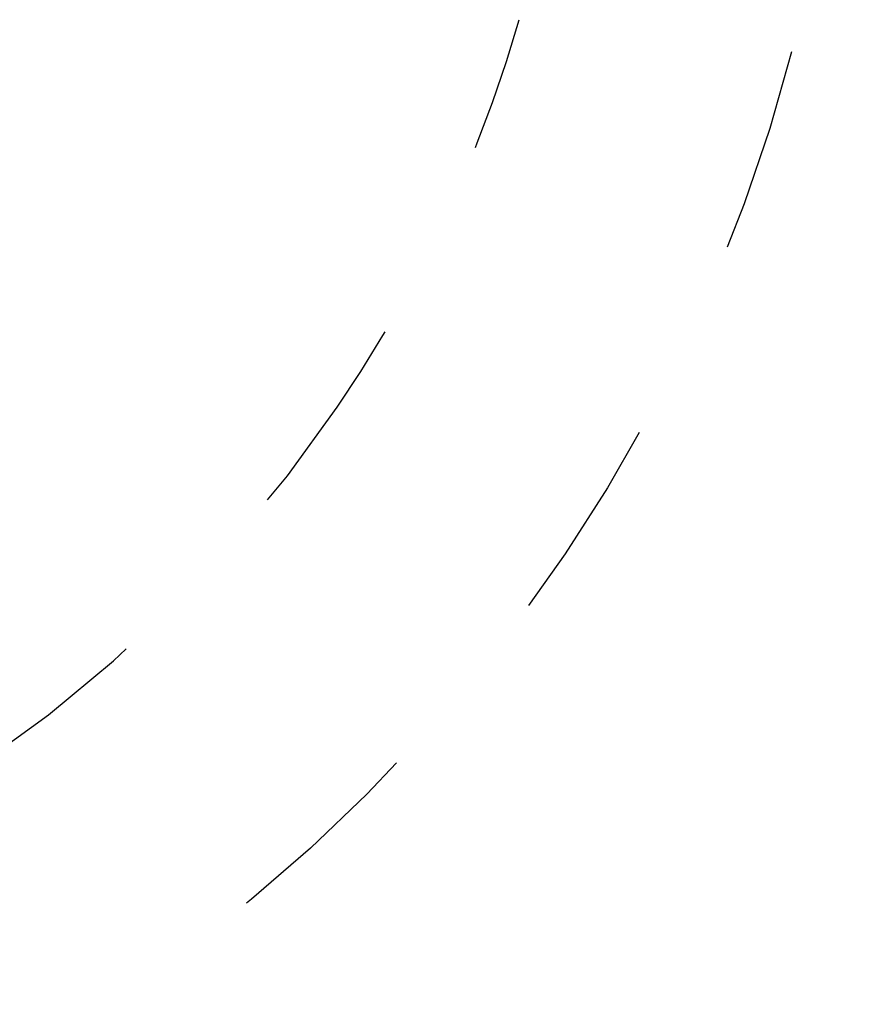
# Model space of a CAD drawing. Header units: millimetres. Extents: x 160 to 432, y 133 to 332.
# Tile 44 of 51: x 273 to 286, y 212 to 227. Entities that reach past the tile are written whole.
import ezdxf

# ---------------------------------------------------------------- set-up
doc = ezdxf.new("R2010")
doc.units = ezdxf.units.MM
doc.header["$LTSCALE"] = 30.734
doc.linetypes.add('HIDDEN', pattern=[0.2, 0.1, -0.1])
doc.layers.add('KONSTR_EL', color=7, linetype='CONTINUOUS')

msp = doc.modelspace()

# ---------------------------------------------------------------- linework, layer by layer
at = {"layer": 'KONSTR_EL', "color": 8, "linetype": 'HIDDEN'}
for radius in [40.5, 32.4, 24.3]:
    msp.add_circle((261.467, 232.335), radius, dxfattribs=at)
for radius, start, end in [(20.3, 0, 270), (20.25, 286.054, 343.946)]:
    msp.add_arc((261.467, 232.335), radius, start, end, dxfattribs=at)

doc.saveas('drawing.dxf')
